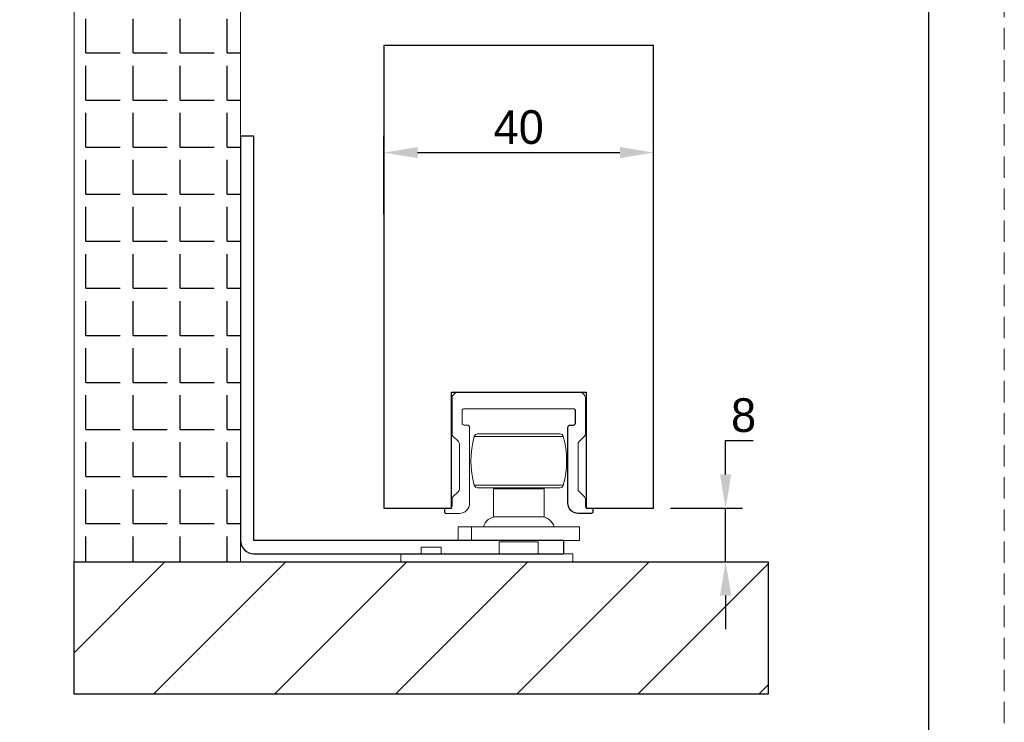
# Model space of a CAD drawing. Header units: millimetres. Extents: x -4223 to -3634, y -1019 to -603.
# Tile 21 of 26: x -3781 to -3634, y -867 to -762. Entities that reach past the tile are written whole.
import ezdxf

# ---------------------------------------------------------------- set-up
doc = ezdxf.new("R2010")
doc.units = ezdxf.units.MM
doc.linetypes.add('HIDDEN2', pattern=[4.7625, 3.175, -1.5875])
doc.layers.add('02___PRT_ALL_AXES', color=7, linetype='Continuous')
for name, color, linetype, lineweight in [('LAY0002', 7, 'Continuous', 30), ('剖面线', 2, 'Continuous', 13), ('标注线', 3, 'Continuous', 13), ('虚线', 9, 'HIDDEN2', 13)]:
    doc.layers.add(name, color=color, linetype=linetype, lineweight=lineweight)
doc.dimstyles.new('标注2：1  实际1：1', dxfattribs={"dimtxt": 5, "dimasz": 5, "dimexe": 2.5, "dimexo": 2.5, "dimgap": 1.25, "dimtad": 1, "dimtoh": 1, "dimdsep": 46, "dimtxsty": 'Standard', "dimcen": 5, "dimadec": 0, "dimazin": 0, "dimtfac": 1, "dimtmove": 0, "dimatfit": 3, "dimfxl": 0, "dimarcsym": 0})

# ---------------------------------------------------------------- blocks, each defined once
blk = doc.blocks.new('XJA225')
for points in [[(-160.46, 75.6, 0.198912), (-160.31, 75.95), (-160.31, 82.63, 0.198912), (-160.46, 82.99), (-161.27, 83.8, -0.198912), (-161.41, 84.15), (-161.41, 89.34, -0.414214), (-160.41, 90.34), (-142.61, 90.34)], [(-141.61, 74.43, 0.198912), (-141.76, 74.79), (-142.57, 75.6, -0.198912), (-142.71, 75.95), (-142.71, 82.63, -0.198912), (-142.57, 82.99), (-141.76, 83.8, 0.198912), (-141.61, 84.15), (-141.61, 89.34, 0.414214), (-142.61, 90.34)], [(-143.31, 87.84), (-159.71, 87.84, 0.414214), (-159.91, 87.64), (-159.91, 85.74, 0.414214), (-159.61, 85.44), (-159.11, 85.44, -0.414214), (-158.81, 85.14), (-158.81, 73.84, -0.414214), (-160.31, 72.34), (-162.31, 72.34)], [(-162.31, 73.14), (-162.31, 73.14), (-161.71, 73.14, 0.414214), (-161.41, 73.44), (-161.41, 74.43, -0.198912), (-161.27, 74.79), (-160.46, 75.6)], [(-141.61, 74.43), (-141.61, 73.44, 0.414214), (-141.31, 73.14), (-140.71, 73.14), (-140.71, 73.14)]]:
    blk.add_lwpolyline(points, format="xyb")
at = {"lineweight": 30}
for points in [[(-140.71, 73.14, -0.414214), (-140.51, 72.94), (-140.51, 72.54, -0.414214), (-140.71, 72.34), (-142.71, 72.34, -0.414214), (-144.21, 73.84), (-144.21, 85.14, -0.414214), (-143.91, 85.44), (-143.41, 85.44, 0.414214), (-143.11, 85.74), (-143.11, 87.64, 0.414214), (-143.31, 87.84)], [(-162.31, 73.14, 0.414214), (-162.51, 72.94), (-162.51, 72.54, 0.414214), (-162.31, 72.34)]]:
    blk.add_lwpolyline(points, format="xyb", dxfattribs=at)
blk = doc.blocks.new('TN525')
at = {"color": 2, "linetype": 'Continuous'}
for p, q in [((11.69, 582.31), (-1.53, 582.31)), ((11.2, 582.68), (-1.05, 582.68)), ((11.69, 575.05), (-1.53, 575.05)), ((11.2, 574.68), (-1.05, 574.68)), ((1.33, 574.52), (8.83, 574.52)), ((1.33, 570.38), (1.33, 574.52)), ((8.83, 574.52), (8.73, 574.68)), ((8.83, 570.38), (8.83, 574.52)), ((1.33, 570.38), (7.78, 570.38)), ((8.83, 570.38), (7.78, 570.38)), ((-3.92, 568.88), (14.08, 568.88)), ((-3.92, 568.88), (-3.92, 566.88)), ((-1.92, 568.88), (-1.92, 566.88)), ((14.08, 568.88), (14.08, 566.88)), ((-3.92, 566.88), (14.08, 566.88))]:
    blk.add_line(p, q, dxfattribs=at)
for centre, radius, start, end in [((11.61, 578.68), 13.63, 164.544, 195.456), ((-1.05, 582.18), 0.5, 90, 164.544), ((11.2, 582.18), 0.5, 15.456, 90), ((-1.45, 578.68), 13.63, 344.544, 15.456), ((-1.05, 575.18), 0.5, 195.456, 270), ((11.2, 575.18), 0.5, 270, 344.544), ((1.77, 568.38), 2, 90, 165.5225), ((8.39, 568.38), 2, 14.4775, 90)]:
    blk.add_arc(centre, radius, start, end, dxfattribs=at)
blk = doc.blocks.new('*D21')
at = {"layer": 'Defpoints', "color": 0, "transparency": 16777216}
for p in [(-3686.53, -782.08), (-3726.53, -793.74), (-3686.53, -793.74)]:
    blk.add_point(p, dxfattribs=at)
at = {"layer": '标注线', "color": 0, "lineweight": -2, "transparency": 16777216}
for p, q in [((-3726.53, -791.24), (-3726.53, -779.58)), ((-3686.53, -791.24), (-3686.53, -779.58)), ((-3721.53, -782.08), (-3691.53, -782.08))]:
    blk.add_line(p, q, dxfattribs=at)
at = {"layer": '标注线', "color": 0, "transparency": 16777216}
for points in [[(-3721.53, -781.25), (-3721.53, -782.91), (-3726.53, -782.08)], [(-3691.53, -781.25), (-3691.53, -782.91), (-3686.53, -782.08)]]:
    blk.add_solid(points, dxfattribs=at)
at = {"layer": '标注线', "color": 0, "transparency": 16777216, "insert": (-3706.53, -778.33), "char_height": 5, "attachment_point": 5}
blk.add_mtext('40', dxfattribs=at)
blk = doc.blocks.new('*D24')
at = {"layer": 'Defpoints', "color": 0, "transparency": 16777216}
for p in [(-3686.53, -834.83), (-3675.83, -834.83), (-3684.4, -842.83)]:
    blk.add_point(p, dxfattribs=at)
at = {"layer": '标注线', "color": 0, "lineweight": -2, "transparency": 16777216}
for p, q in [((-3675.83, -829.83), (-3675.83, -824.83)), ((-3675.83, -824.83), (-3671.75, -824.83)), ((-3684.03, -834.83), (-3673.33, -834.83)), ((-3675.83, -842.83), (-3675.83, -834.83)), ((-3681.9, -842.83), (-3673.33, -842.83)), ((-3675.83, -847.83), (-3675.83, -852.83))]:
    blk.add_line(p, q, dxfattribs=at)
at = {"layer": '标注线', "color": 0, "transparency": 16777216}
for points in [[(-3676.67, -829.83), (-3675, -829.83), (-3675.83, -834.83)], [(-3676.67, -847.83), (-3675, -847.83), (-3675.83, -842.83)]]:
    blk.add_solid(points, dxfattribs=at)
at = {"layer": '标注线', "color": 0, "transparency": 16777216, "insert": (-3673.17, -821.08), "char_height": 5, "attachment_point": 5}
blk.add_mtext('8', dxfattribs=at)

msp = doc.modelspace()

# ---------------------------------------------------------------- hatches: boundary and pattern name
h = msp.add_hatch()
h.set_pattern_fill('ANGLE', color=2)
h.set_pattern_definition([(0, (-9666.0976, 5630.962), (0, 6.985), [5.08, -1.905]), (90, (-9666.0976, 5630.962), (-6.985, 4e-16), [5.08, -1.905])])
h.paths.add_polyline_path([(-3772.514, -636.925), (-3747.829, -636.925), (-3747.829, -842.827), (-3772.514, -842.827)])
at = {"layer": '剖面线'}
h = msp.add_hatch(dxfattribs=at)
h.set_pattern_fill('ANSI31', color=256, scale=4)
h.set_pattern_definition([(45, (-5234.34, 9751.34), (-8.980256, 8.980256), [])])
h.paths.add_polyline_path([(-3669.54, -862.465), (-3669.54, -842.827), (-3772.514, -842.827), (-3772.514, -862.465)])

# ---------------------------------------------------------------- linework, layer by layer
at = {"color": 0}
msp.add_lwpolyline([(-3645.699, -1007.96), (-3645.699, -613.96), (-4212.162, -613.96), (-4212.162, -1007.96)], close=True, dxfattribs=at)
at = {"color": 4, "linetype": 'Continuous'}
msp.add_lwpolyline([(-3699.829, -839.627), (-3745.829, -839.627), (-3745.829, -779.627), (-3747.829, -779.627), (-3747.829, -839.627, 0.4142136), (-3745.829, -841.627), (-3699.829, -841.627)], format="xyb", close=True, dxfattribs=at)
at = {"layer": '02___PRT_ALL_AXES', "color": 7, "linetype": 'Continuous'}
msp.add_lwpolyline([(-3696.532, -817.627), (-3696.532, -834.827), (-3686.532, -834.827), (-3686.532, -766.173), (-3726.532, -766.173), (-3726.532, -834.827), (-3716.532, -834.827), (-3716.532, -817.627)], close=True, dxfattribs=at)
at = {"layer": 'LAY0002'}
msp.add_lwpolyline([(-3772.514, -842.827), (-3669.54, -842.827), (-3669.54, -862.465), (-3772.514, -862.465)], close=True, dxfattribs=at)
at = {"layer": '标注线', "color": 0}
msp.add_lwpolyline([(-3772.514, -636.925), (-3747.829, -636.925), (-3747.829, -842.827), (-3772.514, -842.827)], close=True, dxfattribs=at)
at = {"layer": '标注线', "color": 1}
msp.add_lwpolyline([(-3709.429, -841.627), (-3718.029, -841.627), (-3718.029, -840.627), (-3721.029, -840.627), (-3721.029, -841.627), (-3724.029, -841.627), (-3724.029, -842.827), (-3698.529, -842.827), (-3698.529, -841.627), (-3703.629, -841.627), (-3703.629, -839.827), (-3709.429, -839.827)], close=True, dxfattribs=at)
at = {"layer": '虚线', "color": 0}
msp.add_lwpolyline([(-4223.379, -1019.177), (-3634.482, -1019.177), (-3634.482, -602.743), (-4223.379, -602.743)], close=True, dxfattribs=at)

# ---------------------------------------------------------------- block references
at = {"layer": '标注线'}
for name, p in [('XJA225', (-3555.019, -907.968)), ('TN525', (-3711.608, -1406.507))]:
    msp.add_blockref(name, p, dxfattribs=at)

# ---------------------------------------------------------------- dimensions: what is measured, and where the dimension line sits
dim = msp.add_linear_dim(base=(-3686.532, -782.079), p1=(-3726.532, -793.738), p2=(-3686.532, -793.738), dimstyle='标注2：1  实际1：1', dxfattribs=at)
dim.commit()
dim.dimension.update_dxf_attribs({"geometry": '*D21', "text_midpoint": (-3706.532, -778.329)})
dim = msp.add_linear_dim(base=(-3675.834, -834.827), p1=(-3684.404, -842.827), p2=(-3686.532, -834.827), angle=90, dimstyle='标注2：1  实际1：1', dxfattribs=at)
dim.commit()
dim.dimension.update_dxf_attribs({"geometry": '*D24', "text_midpoint": (-3673.167, -824.827), "dimtype": 128})

doc.saveas('drawing.dxf')
